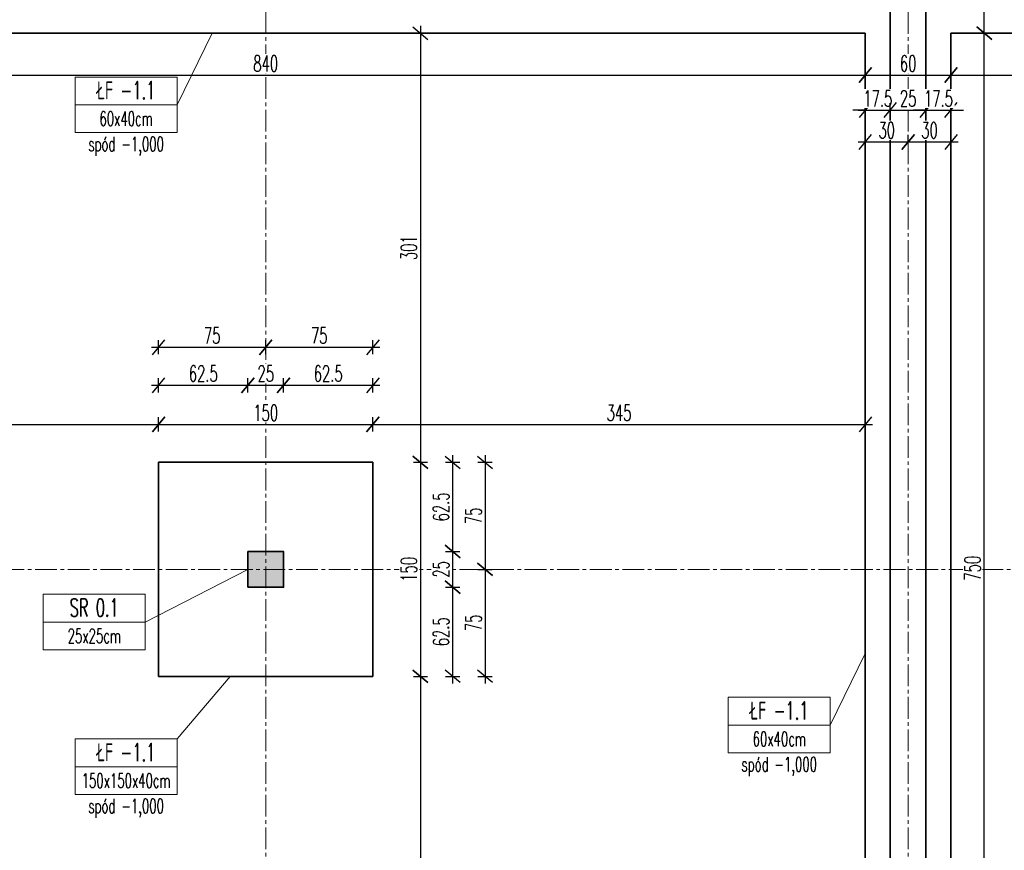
# Model space of a CAD drawing. Header units: centimetres. Extents: x 125945 to 146944, y 20629 to 31773.
# Tile 56 of 80: x 140735 to 141424, y 26825 to 27407. Entities that reach past the tile are written whole.
import ezdxf

# ---------------------------------------------------------------- set-up
doc = ezdxf.new("R2010")
doc.units = ezdxf.units.CM
doc.linetypes.add('CENTER2', pattern=[28.575, 19.05, -3.175, 3.175, -3.175])
for name, color, linetype, lineweight in [('e-cad_osie', 172, 'CENTER2', 9), ('e-cad_wymiary', 66, 'Continuous', 15), ('e-cad_wypelnienia', 254, 'Continuous', 9), ('K- OPISY', 40, 'Continuous', 15), ('K-FUNDAMENTY', 44, 'Continuous', 35), ('K-ŚCIANY KONSTRUKCYJNE', 16, 'Continuous', 35), ('K-ŻELBET', 204, 'Continuous', 35)]:
    doc.layers.add(name, color=color, linetype=linetype, lineweight=lineweight)
doc.styles.add('e-cad_1', font='simplex.shx', dxfattribs={"width": 0.6})
doc.styles.add('simpl', font='simplex.shx', dxfattribs={"width": 0.6})
doc.dimstyles.new('e-cad_1_50_[cm]', dxfattribs={"dimscale": 5, "dimtxt": 2.25, "dimasz": 1.75, "dimexe": 1, "dimexo": 0, "dimgap": 0.5, "dimtad": 1, "dimdec": 1, "dimrnd": 0.5, "dimdsep": 46, "dimtxsty": 'simpl', "dimblk": 'OBLIQUE', "dimcen": 0, "dimdle": 1, "dimclrd": 256, "dimclre": 256, "dimclrt": 256, "dimadec": 0, "dimazin": 0, "dimtfac": 1, "dimtdec": 1, "dimtix": 1, "dimtmove": 2, "dimatfit": 3, "dimldrblk": 'OBLIQUE', "dimfxl": 1, "dimfxlon": 1, "dimtfill": 1, "dimarcsym": 0})

# ---------------------------------------------------------------- blocks, each defined once
blk = doc.blocks.new('_Oblique')
at = {"color": 0, "linetype": 'ByBlock', "lineweight": -2}
blk.add_line((0.5, 0.6), (-0.5, -0.6), dxfattribs=at)
blk = doc.blocks.new('*D3539')
at = {"layer": 'Defpoints', "color": 0}
for p in [(141326.9, 27397.41), (141326.9, 27367.94), (140486.9, 27357.41)]:
    blk.add_point(p, dxfattribs=at)
at = {"layer": 'e-cad_wymiary', "lineweight": -2, "ltscale": 2}
for p, q in [((140481.9, 27367.94), (141331.9, 27367.94)), ((140486.9, 27362.94), (140486.9, 27372.94)), ((141326.9, 27372.94), (141326.9, 27362.94))]:
    blk.add_line(p, q, dxfattribs=at)
at = {"layer": 'e-cad_wymiary', "lineweight": -2, "xscale": 8.75, "yscale": 8.75, "zscale": 8.75, "rotation": 180}
blk.add_blockref('_Oblique', (140486.9, 27367.94), dxfattribs=at)
at = {"layer": 'e-cad_wymiary', "lineweight": -2, "xscale": 8.75, "yscale": 8.75, "zscale": 8.75}
blk.add_blockref('_Oblique', (141326.9, 27367.94), dxfattribs=at)
at = {"layer": 'e-cad_wymiary', "ltscale": 2, "insert": (140906.9, 27376.06), "char_height": 11.25, "attachment_point": 5, "style": 'simpl', "bg_fill": 3, "box_fill_scale": 1.1, "bg_fill_color": 256, "bg_fill_true_color": 13158600, "bg_fill_transparency": 0}
blk.add_mtext('840', dxfattribs=at)
blk = doc.blocks.new('*D3540')
at = {"layer": 'Defpoints', "color": 0}
for p in [(141326.9, 27397.41), (141386.9, 27397.41), (141386.9, 27367.94)]:
    blk.add_point(p, dxfattribs=at)
at = {"layer": 'e-cad_wymiary', "lineweight": -2, "ltscale": 2}
for p, q in [((141321.9, 27367.94), (141391.9, 27367.94)), ((141326.9, 27372.94), (141326.9, 27362.94)), ((141386.9, 27372.94), (141386.9, 27362.94))]:
    blk.add_line(p, q, dxfattribs=at)
at = {"layer": 'e-cad_wymiary', "lineweight": -2, "xscale": 8.75, "yscale": 8.75, "zscale": 8.75, "rotation": 180}
blk.add_blockref('_Oblique', (141326.9, 27367.94), dxfattribs=at)
at = {"layer": 'e-cad_wymiary', "lineweight": -2, "xscale": 8.75, "yscale": 8.75, "zscale": 8.75}
blk.add_blockref('_Oblique', (141386.9, 27367.94), dxfattribs=at)
at = {"layer": 'e-cad_wymiary', "ltscale": 2, "insert": (141356.9, 27376.06), "char_height": 11.25, "attachment_point": 5, "style": 'simpl', "bg_fill": 3, "box_fill_scale": 1.1, "bg_fill_color": 256, "bg_fill_true_color": 13158600, "bg_fill_transparency": 0}
blk.add_mtext('60', dxfattribs=at)
blk = doc.blocks.new('*D3541')
at = {"layer": 'Defpoints', "color": 0}
for p in [(141386.9, 27397.41), (141776.9, 27397.41), (141776.9, 27367.94)]:
    blk.add_point(p, dxfattribs=at)
at = {"layer": 'e-cad_wymiary', "lineweight": -2, "ltscale": 2}
for p, q in [((141381.9, 27367.94), (141781.9, 27367.94)), ((141386.9, 27372.94), (141386.9, 27362.94)), ((141776.9, 27372.94), (141776.9, 27362.94))]:
    blk.add_line(p, q, dxfattribs=at)
at = {"layer": 'e-cad_wymiary', "lineweight": -2, "xscale": 8.75, "yscale": 8.75, "zscale": 8.75, "rotation": 180}
blk.add_blockref('_Oblique', (141386.9, 27367.94), dxfattribs=at)
at = {"layer": 'e-cad_wymiary', "lineweight": -2, "xscale": 8.75, "yscale": 8.75, "zscale": 8.75}
blk.add_blockref('_Oblique', (141776.9, 27367.94), dxfattribs=at)
at = {"layer": 'e-cad_wymiary', "ltscale": 2, "insert": (141581.9, 27376.06), "char_height": 11.25, "attachment_point": 5, "style": 'simpl', "bg_fill": 3, "box_fill_scale": 1.1, "bg_fill_color": 256, "bg_fill_true_color": 13158600, "bg_fill_transparency": 0}
blk.add_mtext('390', dxfattribs=at)
blk = doc.blocks.new('*D3573')
at = {"layer": 'Defpoints', "color": 0}
for p in [(140831.9, 27123.19), (140831.9, 27096.6), (140486.9, 27066.35)]:
    blk.add_point(p, dxfattribs=at)
at = {"layer": 'e-cad_wymiary', "lineweight": -2, "ltscale": 2}
for p, q in [((140486.9, 27118.19), (140486.9, 27128.19)), ((140831.9, 27118.19), (140831.9, 27128.19)), ((140481.9, 27123.19), (140836.9, 27123.19))]:
    blk.add_line(p, q, dxfattribs=at)
at = {"layer": 'e-cad_wymiary', "lineweight": -2, "xscale": 8.75, "yscale": 8.75, "zscale": 8.75, "rotation": 180}
blk.add_blockref('_Oblique', (140486.9, 27123.19), dxfattribs=at)
at = {"layer": 'e-cad_wymiary', "lineweight": -2, "xscale": 8.75, "yscale": 8.75, "zscale": 8.75}
blk.add_blockref('_Oblique', (140831.9, 27123.19), dxfattribs=at)
at = {"layer": 'e-cad_wymiary', "ltscale": 2, "insert": (140659.4, 27131.32), "char_height": 11.25, "attachment_point": 5, "style": 'simpl', "bg_fill": 3, "box_fill_scale": 1.1, "bg_fill_color": 256, "bg_fill_true_color": 13158600, "bg_fill_transparency": 0}
blk.add_mtext('345', dxfattribs=at)
blk = doc.blocks.new('*D3574')
at = {"layer": 'Defpoints', "color": 0}
for p in [(140981.9, 27123.19), (140831.9, 27096.6), (140981.9, 27096.6)]:
    blk.add_point(p, dxfattribs=at)
at = {"layer": 'e-cad_wymiary', "lineweight": -2, "ltscale": 2}
for p, q in [((140831.9, 27118.19), (140831.9, 27128.19)), ((140981.9, 27118.19), (140981.9, 27128.19)), ((140826.9, 27123.19), (140986.9, 27123.19))]:
    blk.add_line(p, q, dxfattribs=at)
at = {"layer": 'e-cad_wymiary', "lineweight": -2, "xscale": 8.75, "yscale": 8.75, "zscale": 8.75, "rotation": 180}
blk.add_blockref('_Oblique', (140831.9, 27123.19), dxfattribs=at)
at = {"layer": 'e-cad_wymiary', "lineweight": -2, "xscale": 8.75, "yscale": 8.75, "zscale": 8.75}
blk.add_blockref('_Oblique', (140981.9, 27123.19), dxfattribs=at)
at = {"layer": 'e-cad_wymiary', "ltscale": 2, "insert": (140906.9, 27131.32), "char_height": 11.25, "attachment_point": 5, "style": 'simpl', "bg_fill": 3, "box_fill_scale": 1.1, "bg_fill_color": 256, "bg_fill_true_color": 13158600, "bg_fill_transparency": 0}
blk.add_mtext('150', dxfattribs=at)
blk = doc.blocks.new('*D3575')
at = {"layer": 'Defpoints', "color": 0}
for p in [(141326.9, 27123.19), (140981.9, 27096.6), (141326.9, 27096.6)]:
    blk.add_point(p, dxfattribs=at)
at = {"layer": 'e-cad_wymiary', "lineweight": -2, "ltscale": 2}
for p, q in [((140981.9, 27118.19), (140981.9, 27128.19)), ((141326.9, 27118.19), (141326.9, 27128.19)), ((140976.9, 27123.19), (141331.9, 27123.19))]:
    blk.add_line(p, q, dxfattribs=at)
at = {"layer": 'e-cad_wymiary', "lineweight": -2, "xscale": 8.75, "yscale": 8.75, "zscale": 8.75, "rotation": 180}
blk.add_blockref('_Oblique', (140981.9, 27123.19), dxfattribs=at)
at = {"layer": 'e-cad_wymiary', "lineweight": -2, "xscale": 8.75, "yscale": 8.75, "zscale": 8.75}
blk.add_blockref('_Oblique', (141326.9, 27123.19), dxfattribs=at)
at = {"layer": 'e-cad_wymiary', "ltscale": 2, "insert": (141154.4, 27131.32), "char_height": 11.25, "attachment_point": 5, "style": 'simpl', "bg_fill": 3, "box_fill_scale": 1.1, "bg_fill_color": 256, "bg_fill_true_color": 13158600, "bg_fill_transparency": 0}
blk.add_mtext('345', dxfattribs=at)
blk = doc.blocks.new('*D3576')
at = {"layer": 'Defpoints', "color": 0}
for p in [(140959.65, 27397.41), (140959.65, 27096.6), (141015.31, 27096.6)]:
    blk.add_point(p, dxfattribs=at)
at = {"layer": 'e-cad_wymiary', "lineweight": -2, "ltscale": 2}
for p, q in [((141015.31, 27402.41), (141015.31, 27091.6)), ((141010.31, 27397.41), (141020.31, 27397.41)), ((141010.31, 27096.6), (141020.31, 27096.6))]:
    blk.add_line(p, q, dxfattribs=at)
at = {"layer": 'e-cad_wymiary', "lineweight": -2, "xscale": 8.75, "yscale": 8.75, "zscale": 8.75}
for p, rotation in [((141015.31, 27397.41), 90), ((141015.31, 27096.6), 270)]:
    blk.add_blockref('_Oblique', p, dxfattribs=dict(at, rotation=rotation))
at = {"layer": 'e-cad_wymiary', "ltscale": 2, "insert": (141007.18, 27247.01), "char_height": 11.25, "attachment_point": 5, "rotation": 90, "style": 'simpl', "bg_fill": 3, "box_fill_scale": 1.1, "bg_fill_color": 256, "bg_fill_true_color": 13158600, "bg_fill_transparency": 0}
blk.add_mtext('301', dxfattribs=at)
blk = doc.blocks.new('*D3577')
at = {"layer": 'Defpoints', "color": 0}
for p in [(140959.65, 27096.6), (140981.9, 26946.6), (141015.31, 26946.6)]:
    blk.add_point(p, dxfattribs=at)
at = {"layer": 'e-cad_wymiary', "lineweight": -2, "ltscale": 2}
for p, q in [((141015.31, 27101.6), (141015.31, 26941.6)), ((141010.31, 27096.6), (141020.31, 27096.6)), ((141010.31, 26946.6), (141020.31, 26946.6))]:
    blk.add_line(p, q, dxfattribs=at)
at = {"layer": 'e-cad_wymiary', "lineweight": -2, "xscale": 8.75, "yscale": 8.75, "zscale": 8.75}
for p, rotation in [((141015.31, 27096.6), 90), ((141015.31, 26946.6), 270)]:
    blk.add_blockref('_Oblique', p, dxfattribs=dict(at, rotation=rotation))
at = {"layer": 'e-cad_wymiary', "ltscale": 2, "insert": (141007.18, 27021.6), "char_height": 11.25, "attachment_point": 5, "rotation": 90, "style": 'simpl', "bg_fill": 3, "box_fill_scale": 1.1, "bg_fill_color": 256, "bg_fill_true_color": 13158600, "bg_fill_transparency": 0}
blk.add_mtext('150', dxfattribs=at)
blk = doc.blocks.new('*D3578')
at = {"layer": 'Defpoints', "color": 0}
for p in [(140981.9, 26946.6), (141005.83, 26647.41), (141015.31, 26647.41)]:
    blk.add_point(p, dxfattribs=at)
at = {"layer": 'e-cad_wymiary', "lineweight": -2, "ltscale": 2}
for p, q in [((141015.31, 26951.6), (141015.31, 26642.41)), ((141010.31, 26946.6), (141020.31, 26946.6)), ((141010.31, 26647.41), (141020.31, 26647.41))]:
    blk.add_line(p, q, dxfattribs=at)
at = {"layer": 'e-cad_wymiary', "lineweight": -2, "xscale": 8.75, "yscale": 8.75, "zscale": 8.75}
for p, rotation in [((141015.31, 26946.6), 90), ((141015.31, 26647.41), 270)]:
    blk.add_blockref('_Oblique', p, dxfattribs=dict(at, rotation=rotation))
at = {"layer": 'e-cad_wymiary', "ltscale": 2, "insert": (141007.18, 26797.01), "char_height": 11.25, "attachment_point": 5, "rotation": 90, "style": 'simpl', "bg_fill": 3, "box_fill_scale": 1.1, "bg_fill_color": 256, "bg_fill_true_color": 13158600, "bg_fill_transparency": 0}
blk.add_mtext('299', dxfattribs=at)
blk = doc.blocks.new('*D3579')
at = {"layer": 'Defpoints', "color": 0}
for p in [(140894.4, 27150.65), (140831.9, 27096.6), (140894.4, 27034.1)]:
    blk.add_point(p, dxfattribs=at)
at = {"layer": 'e-cad_wymiary', "lineweight": -2, "ltscale": 2}
for p, q in [((140831.9, 27145.65), (140831.9, 27155.65)), ((140894.4, 27145.65), (140894.4, 27155.65)), ((140826.9, 27150.65), (140899.4, 27150.65))]:
    blk.add_line(p, q, dxfattribs=at)
at = {"layer": 'e-cad_wymiary', "lineweight": -2, "xscale": 8.75, "yscale": 8.75, "zscale": 8.75, "rotation": 180}
blk.add_blockref('_Oblique', (140831.9, 27150.65), dxfattribs=at)
at = {"layer": 'e-cad_wymiary', "lineweight": -2, "xscale": 8.75, "yscale": 8.75, "zscale": 8.75}
blk.add_blockref('_Oblique', (140894.4, 27150.65), dxfattribs=at)
at = {"layer": 'e-cad_wymiary', "ltscale": 2, "insert": (140863.15, 27158.78), "char_height": 11.25, "attachment_point": 5, "style": 'simpl', "bg_fill": 3, "box_fill_scale": 1.1, "bg_fill_color": 256, "bg_fill_true_color": 13158600, "bg_fill_transparency": 0}
blk.add_mtext('62.5', dxfattribs=at)
blk = doc.blocks.new('*D3580')
at = {"layer": 'Defpoints', "color": 0}
for p in [(140919.4, 27150.65), (140894.4, 27034.1), (140919.4, 27034.1)]:
    blk.add_point(p, dxfattribs=at)
at = {"layer": 'e-cad_wymiary', "lineweight": -2, "ltscale": 2}
for p, q in [((140894.4, 27145.65), (140894.4, 27155.65)), ((140919.4, 27145.65), (140919.4, 27155.65)), ((140889.4, 27150.65), (140924.4, 27150.65))]:
    blk.add_line(p, q, dxfattribs=at)
at = {"layer": 'e-cad_wymiary', "lineweight": -2, "xscale": 8.75, "yscale": 8.75, "zscale": 8.75, "rotation": 180}
blk.add_blockref('_Oblique', (140894.4, 27150.65), dxfattribs=at)
at = {"layer": 'e-cad_wymiary', "lineweight": -2, "xscale": 8.75, "yscale": 8.75, "zscale": 8.75}
blk.add_blockref('_Oblique', (140919.4, 27150.65), dxfattribs=at)
at = {"layer": 'e-cad_wymiary', "ltscale": 2, "insert": (140906.9, 27158.78), "char_height": 11.25, "attachment_point": 5, "style": 'simpl', "bg_fill": 3, "box_fill_scale": 1.1, "bg_fill_color": 256, "bg_fill_true_color": 13158600, "bg_fill_transparency": 0}
blk.add_mtext('25', dxfattribs=at)
blk = doc.blocks.new('*D3581')
at = {"layer": 'Defpoints', "color": 0}
for p in [(140981.9, 27150.65), (140981.9, 27064.06), (140919.4, 27034.1)]:
    blk.add_point(p, dxfattribs=at)
at = {"layer": 'e-cad_wymiary', "lineweight": -2, "ltscale": 2}
for p, q in [((140919.4, 27145.65), (140919.4, 27155.65)), ((140981.9, 27145.65), (140981.9, 27155.65)), ((140914.4, 27150.65), (140986.9, 27150.65))]:
    blk.add_line(p, q, dxfattribs=at)
at = {"layer": 'e-cad_wymiary', "lineweight": -2, "xscale": 8.75, "yscale": 8.75, "zscale": 8.75, "rotation": 180}
blk.add_blockref('_Oblique', (140919.4, 27150.65), dxfattribs=at)
at = {"layer": 'e-cad_wymiary', "lineweight": -2, "xscale": 8.75, "yscale": 8.75, "zscale": 8.75}
blk.add_blockref('_Oblique', (140981.9, 27150.65), dxfattribs=at)
at = {"layer": 'e-cad_wymiary', "ltscale": 2, "insert": (140950.65, 27158.78), "char_height": 11.25, "attachment_point": 5, "style": 'simpl', "bg_fill": 3, "box_fill_scale": 1.1, "bg_fill_color": 256, "bg_fill_true_color": 13158600, "bg_fill_transparency": 0}
blk.add_mtext('62.5', dxfattribs=at)
blk = doc.blocks.new('*D3582')
at = {"layer": 'Defpoints', "color": 0}
for p in [(140906.9, 27177.3), (140831.9, 27096.6), (140906.9, 27096.6)]:
    blk.add_point(p, dxfattribs=at)
at = {"layer": 'e-cad_wymiary', "lineweight": -2, "ltscale": 2}
for p, q in [((140831.9, 27172.3), (140831.9, 27182.3)), ((140906.9, 27172.3), (140906.9, 27182.3)), ((140826.9, 27177.3), (140911.9, 27177.3))]:
    blk.add_line(p, q, dxfattribs=at)
at = {"layer": 'e-cad_wymiary', "lineweight": -2, "xscale": 8.75, "yscale": 8.75, "zscale": 8.75, "rotation": 180}
blk.add_blockref('_Oblique', (140831.9, 27177.3), dxfattribs=at)
at = {"layer": 'e-cad_wymiary', "lineweight": -2, "xscale": 8.75, "yscale": 8.75, "zscale": 8.75}
blk.add_blockref('_Oblique', (140906.9, 27177.3), dxfattribs=at)
at = {"layer": 'e-cad_wymiary', "ltscale": 2, "insert": (140869.4, 27185.42), "char_height": 11.25, "attachment_point": 5, "style": 'simpl', "bg_fill": 3, "box_fill_scale": 1.1, "bg_fill_color": 256, "bg_fill_true_color": 13158600, "bg_fill_transparency": 0}
blk.add_mtext('75', dxfattribs=at)
blk = doc.blocks.new('*D3583')
at = {"layer": 'Defpoints', "color": 0}
for p in [(140981.9, 27177.3), (140906.9, 27096.6), (140981.9, 27096.6)]:
    blk.add_point(p, dxfattribs=at)
at = {"layer": 'e-cad_wymiary', "lineweight": -2, "ltscale": 2}
for p, q in [((140906.9, 27172.3), (140906.9, 27182.3)), ((140981.9, 27172.3), (140981.9, 27182.3)), ((140901.9, 27177.3), (140986.9, 27177.3))]:
    blk.add_line(p, q, dxfattribs=at)
at = {"layer": 'e-cad_wymiary', "lineweight": -2, "xscale": 8.75, "yscale": 8.75, "zscale": 8.75, "rotation": 180}
blk.add_blockref('_Oblique', (140906.9, 27177.3), dxfattribs=at)
at = {"layer": 'e-cad_wymiary', "lineweight": -2, "xscale": 8.75, "yscale": 8.75, "zscale": 8.75}
blk.add_blockref('_Oblique', (140981.9, 27177.3), dxfattribs=at)
at = {"layer": 'e-cad_wymiary', "ltscale": 2, "insert": (140944.4, 27185.42), "char_height": 11.25, "attachment_point": 5, "style": 'simpl', "bg_fill": 3, "box_fill_scale": 1.1, "bg_fill_color": 256, "bg_fill_true_color": 13158600, "bg_fill_transparency": 0}
blk.add_mtext('75', dxfattribs=at)
blk = doc.blocks.new('*D3584')
at = {"layer": 'Defpoints', "color": 0}
for p in [(140921.73, 27096.6), (140919.4, 27034.1), (141037.84, 27034.1)]:
    blk.add_point(p, dxfattribs=at)
at = {"layer": 'e-cad_wymiary', "lineweight": -2, "ltscale": 2}
for p, q in [((141037.84, 27101.6), (141037.84, 27029.1)), ((141032.84, 27096.6), (141042.84, 27096.6)), ((141032.84, 27034.1), (141042.84, 27034.1))]:
    blk.add_line(p, q, dxfattribs=at)
at = {"layer": 'e-cad_wymiary', "lineweight": -2, "xscale": 8.75, "yscale": 8.75, "zscale": 8.75}
for p, rotation in [((141037.84, 27096.6), 90), ((141037.84, 27034.1), 270)]:
    blk.add_blockref('_Oblique', p, dxfattribs=dict(at, rotation=rotation))
at = {"layer": 'e-cad_wymiary', "ltscale": 2, "insert": (141029.72, 27065.35), "char_height": 11.25, "attachment_point": 5, "rotation": 90, "style": 'simpl', "bg_fill": 3, "box_fill_scale": 1.1, "bg_fill_color": 256, "bg_fill_true_color": 13158600, "bg_fill_transparency": 0}
blk.add_mtext('62.5', dxfattribs=at)
blk = doc.blocks.new('*D3585')
at = {"layer": 'Defpoints', "color": 0}
for p in [(140919.4, 27034.1), (140919.4, 27009.1), (141037.84, 27009.1)]:
    blk.add_point(p, dxfattribs=at)
at = {"layer": 'e-cad_wymiary', "lineweight": -2, "ltscale": 2}
for p, q in [((141037.84, 27039.1), (141037.84, 27004.1)), ((141032.84, 27034.1), (141042.84, 27034.1)), ((141032.84, 27009.1), (141042.84, 27009.1))]:
    blk.add_line(p, q, dxfattribs=at)
at = {"layer": 'e-cad_wymiary', "lineweight": -2, "xscale": 8.75, "yscale": 8.75, "zscale": 8.75}
for p, rotation in [((141037.84, 27034.1), 90), ((141037.84, 27009.1), 270)]:
    blk.add_blockref('_Oblique', p, dxfattribs=dict(at, rotation=rotation))
at = {"layer": 'e-cad_wymiary', "ltscale": 2, "insert": (141029.72, 27021.6), "char_height": 11.25, "attachment_point": 5, "rotation": 90, "style": 'simpl', "bg_fill": 3, "box_fill_scale": 1.1, "bg_fill_color": 256, "bg_fill_true_color": 13158600, "bg_fill_transparency": 0}
blk.add_mtext('25', dxfattribs=at)
blk = doc.blocks.new('*D3586')
at = {"layer": 'Defpoints', "color": 0}
for p in [(140919.4, 27009.1), (140939.31, 26946.6), (141037.84, 26946.6)]:
    blk.add_point(p, dxfattribs=at)
at = {"layer": 'e-cad_wymiary', "lineweight": -2, "ltscale": 2}
for p, q in [((141037.84, 27014.1), (141037.84, 26941.6)), ((141032.84, 27009.1), (141042.84, 27009.1)), ((141032.84, 26946.6), (141042.84, 26946.6))]:
    blk.add_line(p, q, dxfattribs=at)
at = {"layer": 'e-cad_wymiary', "lineweight": -2, "xscale": 8.75, "yscale": 8.75, "zscale": 8.75}
for p, rotation in [((141037.84, 27009.1), 90), ((141037.84, 26946.6), 270)]:
    blk.add_blockref('_Oblique', p, dxfattribs=dict(at, rotation=rotation))
at = {"layer": 'e-cad_wymiary', "ltscale": 2, "insert": (141029.72, 26977.85), "char_height": 11.25, "attachment_point": 5, "rotation": 90, "style": 'simpl', "bg_fill": 3, "box_fill_scale": 1.1, "bg_fill_color": 256, "bg_fill_true_color": 13158600, "bg_fill_transparency": 0}
blk.add_mtext('62.5', dxfattribs=at)
blk = doc.blocks.new('*D3587')
at = {"layer": 'Defpoints', "color": 0}
for p in [(140950.41, 27096.6), (140950.41, 27021.6), (141060.51, 27021.6)]:
    blk.add_point(p, dxfattribs=at)
at = {"layer": 'e-cad_wymiary', "lineweight": -2, "ltscale": 2}
for p, q in [((141060.51, 27101.6), (141060.51, 27016.6)), ((141055.51, 27096.6), (141065.51, 27096.6)), ((141055.51, 27021.6), (141065.51, 27021.6))]:
    blk.add_line(p, q, dxfattribs=at)
at = {"layer": 'e-cad_wymiary', "lineweight": -2, "xscale": 8.75, "yscale": 8.75, "zscale": 8.75}
for p, rotation in [((141060.51, 27096.6), 90), ((141060.51, 27021.6), 270)]:
    blk.add_blockref('_Oblique', p, dxfattribs=dict(at, rotation=rotation))
at = {"layer": 'e-cad_wymiary', "ltscale": 2, "insert": (141052.38, 27059.1), "char_height": 11.25, "attachment_point": 5, "rotation": 90, "style": 'simpl', "bg_fill": 3, "box_fill_scale": 1.1, "bg_fill_color": 256, "bg_fill_true_color": 13158600, "bg_fill_transparency": 0}
blk.add_mtext('75', dxfattribs=at)
blk = doc.blocks.new('*D3588')
at = {"layer": 'Defpoints', "color": 0}
for p in [(140950.41, 27021.6), (140976.78, 26946.6), (141060.51, 26946.6)]:
    blk.add_point(p, dxfattribs=at)
at = {"layer": 'e-cad_wymiary', "lineweight": -2, "ltscale": 2}
for p, q in [((141060.51, 27026.6), (141060.51, 26941.6)), ((141055.51, 27021.6), (141065.51, 27021.6)), ((141055.51, 26946.6), (141065.51, 26946.6))]:
    blk.add_line(p, q, dxfattribs=at)
at = {"layer": 'e-cad_wymiary', "lineweight": -2, "xscale": 8.75, "yscale": 8.75, "zscale": 8.75}
for p, rotation in [((141060.51, 27021.6), 90), ((141060.51, 26946.6), 270)]:
    blk.add_blockref('_Oblique', p, dxfattribs=dict(at, rotation=rotation))
at = {"layer": 'e-cad_wymiary', "ltscale": 2, "insert": (141052.38, 26984.1), "char_height": 11.25, "attachment_point": 5, "rotation": 90, "style": 'simpl', "bg_fill": 3, "box_fill_scale": 1.1, "bg_fill_color": 256, "bg_fill_true_color": 13158600, "bg_fill_transparency": 0}
blk.add_mtext('75', dxfattribs=at)
blk = doc.blocks.new('*D3594')
at = {"layer": 'Defpoints', "color": 0}
for p in [(141344.4, 27343.42), (141326.9, 27329.74), (141344.4, 27329.74)]:
    blk.add_point(p, dxfattribs=at)
at = {"layer": 'e-cad_wymiary', "lineweight": -2, "ltscale": 2}
for p, q in [((141326.9, 27338.42), (141326.9, 27348.42)), ((141344.4, 27338.42), (141344.4, 27348.42)), ((141326.9, 27343.42), (141318.15, 27343.42)), ((141321.9, 27343.42), (141349.4, 27343.42)), ((141344.4, 27343.42), (141353.15, 27343.42))]:
    blk.add_line(p, q, dxfattribs=at)
at = {"layer": 'e-cad_wymiary', "lineweight": -2, "xscale": 8.75, "yscale": 8.75, "zscale": 8.75}
blk.add_blockref('_Oblique', (141326.9, 27343.42), dxfattribs=at)
at = {"layer": 'e-cad_wymiary', "lineweight": -2, "xscale": 8.75, "yscale": 8.75, "zscale": 8.75, "rotation": 180}
blk.add_blockref('_Oblique', (141344.4, 27343.42), dxfattribs=at)
at = {"layer": 'e-cad_wymiary', "ltscale": 2, "insert": (141335.65, 27351.55), "char_height": 11.25, "attachment_point": 5, "style": 'simpl', "bg_fill": 3, "box_fill_scale": 1.1, "bg_fill_color": 256, "bg_fill_true_color": 13158600, "bg_fill_transparency": 0}
blk.add_mtext('17.5', dxfattribs=at)
blk = doc.blocks.new('*D3595')
at = {"layer": 'Defpoints', "color": 0}
for p in [(141369.4, 27343.42), (141344.4, 27329.74), (141369.4, 27330.99)]:
    blk.add_point(p, dxfattribs=at)
at = {"layer": 'e-cad_wymiary', "lineweight": -2, "ltscale": 2}
for p, q in [((141344.4, 27338.42), (141344.4, 27348.42)), ((141369.4, 27338.42), (141369.4, 27348.42)), ((141339.4, 27343.42), (141374.4, 27343.42))]:
    blk.add_line(p, q, dxfattribs=at)
at = {"layer": 'e-cad_wymiary', "lineweight": -2, "xscale": 8.75, "yscale": 8.75, "zscale": 8.75, "rotation": 180}
blk.add_blockref('_Oblique', (141344.4, 27343.42), dxfattribs=at)
at = {"layer": 'e-cad_wymiary', "lineweight": -2, "xscale": 8.75, "yscale": 8.75, "zscale": 8.75}
blk.add_blockref('_Oblique', (141369.4, 27343.42), dxfattribs=at)
at = {"layer": 'e-cad_wymiary', "ltscale": 2, "insert": (141356.9, 27351.55), "char_height": 11.25, "attachment_point": 5, "style": 'simpl', "bg_fill": 3, "box_fill_scale": 1.1, "bg_fill_color": 256, "bg_fill_true_color": 13158600, "bg_fill_transparency": 0}
blk.add_mtext('25', dxfattribs=at)
blk = doc.blocks.new('*D3596')
at = {"layer": 'Defpoints', "color": 0}
for p in [(141386.9, 27343.42), (141369.4, 27330.99), (141386.9, 27327.52)]:
    blk.add_point(p, dxfattribs=at)
at = {"layer": 'e-cad_wymiary', "lineweight": -2, "ltscale": 2}
for p, q in [((141369.4, 27338.42), (141369.4, 27348.42)), ((141386.9, 27338.42), (141386.9, 27348.42)), ((141369.4, 27343.42), (141360.65, 27343.42)), ((141364.4, 27343.42), (141391.9, 27343.42)), ((141386.9, 27343.42), (141395.65, 27343.42))]:
    blk.add_line(p, q, dxfattribs=at)
at = {"layer": 'e-cad_wymiary', "lineweight": -2, "xscale": 8.75, "yscale": 8.75, "zscale": 8.75}
blk.add_blockref('_Oblique', (141369.4, 27343.42), dxfattribs=at)
at = {"layer": 'e-cad_wymiary', "lineweight": -2, "xscale": 8.75, "yscale": 8.75, "zscale": 8.75, "rotation": 180}
blk.add_blockref('_Oblique', (141386.9, 27343.42), dxfattribs=at)
at = {"layer": 'e-cad_wymiary', "ltscale": 2, "insert": (141378.15, 27351.55), "char_height": 11.25, "attachment_point": 5, "style": 'simpl', "bg_fill": 3, "box_fill_scale": 1.1, "bg_fill_color": 256, "bg_fill_true_color": 13158600, "bg_fill_transparency": 0}
blk.add_mtext('17.5', dxfattribs=at)
blk = doc.blocks.new('*D3597')
at = {"layer": 'Defpoints', "color": 0}
for p in [(141326.9, 27319.71), (141356.9, 27321.16), (141356.9, 27319.71)]:
    blk.add_point(p, dxfattribs=at)
at = {"layer": 'e-cad_wymiary', "lineweight": -2, "ltscale": 2}
for p, q in [((141321.9, 27321.16), (141361.9, 27321.16)), ((141326.9, 27319.71), (141326.9, 27326.16)), ((141356.9, 27319.71), (141356.9, 27326.16))]:
    blk.add_line(p, q, dxfattribs=at)
at = {"layer": 'e-cad_wymiary', "lineweight": -2, "xscale": 8.75, "yscale": 8.75, "zscale": 8.75, "rotation": 180}
blk.add_blockref('_Oblique', (141326.9, 27321.16), dxfattribs=at)
at = {"layer": 'e-cad_wymiary', "lineweight": -2, "xscale": 8.75, "yscale": 8.75, "zscale": 8.75}
blk.add_blockref('_Oblique', (141356.9, 27321.16), dxfattribs=at)
at = {"layer": 'e-cad_wymiary', "ltscale": 2, "insert": (141341.9, 27329.28), "char_height": 11.25, "attachment_point": 5, "style": 'simpl', "bg_fill": 3, "box_fill_scale": 1.1, "bg_fill_color": 256, "bg_fill_true_color": 13158600, "bg_fill_transparency": 0}
blk.add_mtext('30', dxfattribs=at)
blk = doc.blocks.new('*D3598')
at = {"layer": 'Defpoints', "color": 0}
for p in [(141356.9, 27319.71), (141386.9, 27321.16), (141386.9, 27310.17)]:
    blk.add_point(p, dxfattribs=at)
at = {"layer": 'e-cad_wymiary', "lineweight": -2, "ltscale": 2}
for p, q in [((141351.9, 27321.16), (141391.9, 27321.16)), ((141356.9, 27319.71), (141356.9, 27326.16)), ((141386.9, 27316.16), (141386.9, 27326.16))]:
    blk.add_line(p, q, dxfattribs=at)
at = {"layer": 'e-cad_wymiary', "lineweight": -2, "xscale": 8.75, "yscale": 8.75, "zscale": 8.75, "rotation": 180}
blk.add_blockref('_Oblique', (141356.9, 27321.16), dxfattribs=at)
at = {"layer": 'e-cad_wymiary', "lineweight": -2, "xscale": 8.75, "yscale": 8.75, "zscale": 8.75}
blk.add_blockref('_Oblique', (141386.9, 27321.16), dxfattribs=at)
at = {"layer": 'e-cad_wymiary', "ltscale": 2, "insert": (141371.9, 27329.28), "char_height": 11.25, "attachment_point": 5, "style": 'simpl', "bg_fill": 3, "box_fill_scale": 1.1, "bg_fill_color": 256, "bg_fill_true_color": 13158600, "bg_fill_transparency": 0}
blk.add_mtext('30', dxfattribs=at)
blk = doc.blocks.new('*D3680')
at = {"layer": 'Defpoints', "color": 0}
for p in [(141386.9, 27397.41), (141410.17, 27397.41), (141410.17, 26647.41)]:
    blk.add_point(p, dxfattribs=at)
at = {"layer": 'e-cad_wymiary', "lineweight": -2, "ltscale": 2}
for p, q in [((141410.17, 26642.41), (141410.17, 27402.41)), ((141405.17, 27397.41), (141415.17, 27397.41)), ((141410.17, 26647.41), (141405.17, 26647.41))]:
    blk.add_line(p, q, dxfattribs=at)
at = {"layer": 'e-cad_wymiary', "lineweight": -2, "xscale": 8.75, "yscale": 8.75, "zscale": 8.75}
for p, rotation in [((141410.17, 27397.41), 90), ((141410.17, 26647.41), 270)]:
    blk.add_blockref('_Oblique', p, dxfattribs=dict(at, rotation=rotation))
at = {"layer": 'e-cad_wymiary', "ltscale": 2, "insert": (141402.04, 27022.41), "char_height": 11.25, "attachment_point": 5, "rotation": 90, "style": 'simpl', "bg_fill": 3, "box_fill_scale": 1.1, "bg_fill_color": 256, "bg_fill_true_color": 13158600, "bg_fill_transparency": 0}
blk.add_mtext('750', dxfattribs=at)
blk = doc.blocks.new('*D3681')
at = {"layer": 'Defpoints', "color": 0}
for p in [(141386.9, 27457.41), (141410.17, 27457.41), (141386.9, 27397.41)]:
    blk.add_point(p, dxfattribs=at)
at = {"layer": 'e-cad_wymiary', "lineweight": -2, "ltscale": 2}
for p, q in [((141410.17, 27392.41), (141410.17, 27462.41)), ((141405.17, 27457.41), (141415.17, 27457.41)), ((141405.17, 27397.41), (141415.17, 27397.41))]:
    blk.add_line(p, q, dxfattribs=at)
at = {"layer": 'e-cad_wymiary', "lineweight": -2, "xscale": 8.75, "yscale": 8.75, "zscale": 8.75}
for p, rotation in [((141410.17, 27457.41), 90), ((141410.17, 27397.41), 270)]:
    blk.add_blockref('_Oblique', p, dxfattribs=dict(at, rotation=rotation))
at = {"layer": 'e-cad_wymiary', "ltscale": 2, "insert": (141402.04, 27427.41), "char_height": 11.25, "attachment_point": 5, "rotation": 90, "style": 'simpl', "bg_fill": 3, "box_fill_scale": 1.1, "bg_fill_color": 256, "bg_fill_true_color": 13158600, "bg_fill_transparency": 0}
blk.add_mtext('60', dxfattribs=at)

msp = doc.modelspace()

# ---------------------------------------------------------------- hatches: boundary and pattern name
at = {"layer": 'e-cad_wypelnienia', "ltscale": 0.8}
h = msp.add_hatch(dxfattribs=at)
h.set_pattern_fill('ANSI33', color=256, scale=2)
h.set_pattern_definition([(45, (140894.402, 24339.952), (-8.980256, 8.980256), []), (45, (140903.383, 24339.952), (-8.980256, 8.980256), [6.35, -3.175])])
h.paths.add_polyline_path([(140906.9, 27021.6), (140906.9, 27034.1), (140919.4, 27034.1), (140919.4, 27021.6)])
h.paths.add_polyline_path([(140894.4, 27021.6), (140894.4, 27034.1), (140906.9, 27034.1), (140906.9, 27021.6)])
h.paths.add_polyline_path([(143714.4, 26604.92), (143726.9, 26604.92), (143726.9, 26617.41), (143714.4, 26617.41)])
h.paths.add_polyline_path([(143726.9, 26604.92), (143739.4, 26604.92), (143739.4, 26617.41), (143726.9, 26617.41)])
h.paths.add_polyline_path([(143726.9, 26617.41), (143739.4, 26617.41), (143739.4, 26629.92), (143726.9, 26629.92)])
h.paths.add_polyline_path([(143714.4, 26617.41), (143726.9, 26617.41), (143726.9, 26629.92), (143714.4, 26629.92)])
h.paths.add_polyline_path([(143714.4, 27414.92), (143726.9, 27414.92), (143726.9, 27427.41), (143714.4, 27427.41)])
h.paths.add_polyline_path([(143726.9, 27414.92), (143739.4, 27414.92), (143739.4, 27427.41), (143726.9, 27427.41)])
h.paths.add_polyline_path([(143726.9, 27427.41), (143739.4, 27427.41), (143739.4, 27439.92), (143726.9, 27439.92)])
h.paths.add_polyline_path([(143714.4, 27427.41), (143726.9, 27427.41), (143726.9, 27439.92), (143714.4, 27439.92)])
h.paths.add_polyline_path([(140894.4, 27009.1), (140894.4, 27021.6), (140906.9, 27021.6), (140906.9, 27009.1)])
h.paths.add_polyline_path([(140906.9, 27009.1), (140906.9, 27021.6), (140919.4, 27021.6), (140919.4, 27009.1)])

# ---------------------------------------------------------------- linework, layer by layer
at = {"layer": 'e-cad_osie', "ltscale": 0.8}
for p, q in [((140906.9, 27503.67), (140906.9, 26551.76)), ((141356.9, 27503.67), (141356.9, 26551.76)), ((140379.61, 27021.6), (143800.43, 27021.6))]:
    msp.add_line(p, q, dxfattribs=at)
at = {"layer": 'K- OPISY', "color": 32, "ltscale": 2}
for p, q in [((140844.81, 27347.17), (140869.37, 27397.41)), ((141302.34, 26912.48), (141326.9, 26962.72))]:
    msp.add_line(p, q, dxfattribs=at)
at = {"layer": 'K- OPISY', "color": 3, "ltscale": 2}
msp.add_line((140822.5, 26984.67), (140894.4, 27021.6), dxfattribs=at)
at = {"layer": 'K- OPISY', "color": 32}
for points in [[(140844.81, 27366.62), (140773.34, 27366.62), (140773.34, 27347.17), (140844.81, 27347.17)], [(140844.81, 27347.17), (140773.34, 27347.17), (140773.34, 27327.72), (140844.81, 27327.72)], [(141302.34, 26931.93), (141230.87, 26931.93), (141230.87, 26912.48), (141302.34, 26912.48)], [(141302.34, 26912.48), (141230.87, 26912.48), (141230.87, 26893.03), (141302.34, 26893.03)], [(140844.81, 26902.73), (140773.34, 26902.73), (140773.34, 26883.28), (140844.81, 26883.28)], [(140844.81, 26883.28), (140773.34, 26883.28), (140773.34, 26863.84), (140844.81, 26863.84)]]:
    msp.add_lwpolyline(points, close=True, dxfattribs=at)
at = {"layer": 'K- OPISY', "color": 3}
for points in [[(140822.5, 27004.12), (140751.04, 27004.12), (140751.04, 26984.67), (140822.5, 26984.67)], [(140822.5, 26984.67), (140751.04, 26984.67), (140751.04, 26965.22), (140822.5, 26965.22)]]:
    msp.add_lwpolyline(points, close=True, dxfattribs=at)
at = {"layer": 'K- OPISY', "color": 32}
msp.add_lwpolyline([(140844.81, 26902.73), (140881.9, 26946.6)], dxfattribs=at)
at = {"layer": 'K-FUNDAMENTY', "ltscale": 0.8}
for p, q in [((140486.9, 27397.41), (141326.9, 27397.41)), ((141326.9, 27397.41), (141326.9, 26647.41)), ((141386.9, 27397.41), (141386.9, 26647.41)), ((141386.9, 27397.41), (141776.9, 27397.41)), ((140831.9, 27096.6), (140981.9, 27096.6)), ((140831.9, 27096.6), (140831.9, 26946.6)), ((140981.9, 27096.6), (140981.9, 26946.6)), ((140831.9, 26946.6), (140981.9, 26946.6))]:
    msp.add_line(p, q, dxfattribs=at)
at = {"layer": 'K-ŚCIANY KONSTRUKCYJNE', "ltscale": 0.8}
for points in [[(140501.9, 27414.92), (140469.4, 27414.92), (140469.4, 26629.92), (141344.4, 26629.92), (141344.4, 27414.92), (140501.9, 27414.92), (140501.9, 27414.92)], [(141761.9, 27414.92), (141369.4, 27414.92), (141369.4, 26629.92), (141794.4, 26629.92), (141794.4, 27414.92), (141761.9, 27414.92), (141761.9, 27414.92)]]:
    msp.add_lwpolyline(points, close=True, dxfattribs=at)
at = {"layer": 'K-ŻELBET', "ltscale": 0.8}
msp.add_lwpolyline([(140894.4, 27009.1), (140919.4, 27009.1), (140919.4, 27034.1), (140894.4, 27034.1)], close=True, dxfattribs=at)

# ---------------------------------------------------------------- texts
at = {"layer": 'K- OPISY', "color": 32, "width": 71.4626, "attachment_point": 5, "style": 'e-cad_1'}
for s, insert, char_height in [('ŁF -1.1', (140809.08, 27357.29), 12.5), ('60x40cm', (140809.08, 27337.47), 10), ('spód -1,000', (140809.08, 27318.06), 10), ('ŁF -1.1', (141266.61, 26922.6), 12.5), ('60x40cm', (141266.61, 26902.78), 10), ('ŁF -1.1', (140809.08, 26893.4), 12.5), ('spód -1,000', (141266.61, 26883.37), 10), ('150x150x40cm', (140809.08, 26873.58), 10), ('spód -1,000', (140809.08, 26854.17), 10)]:
    msp.add_mtext(s, dxfattribs=dict(at, insert=insert, char_height=char_height))
at = {"layer": 'K- OPISY', "color": 3, "width": 71.4626, "attachment_point": 5, "style": 'e-cad_1'}
for s, insert, char_height in [('SR 0.1', (140786.77, 26994.79), 12.5), ('25x25cm', (140786.77, 26974.97), 10)]:
    msp.add_mtext(s, dxfattribs=dict(at, insert=insert, char_height=char_height))

# ---------------------------------------------------------------- next in the draw order: dimensions: what is measured, and where the dimension line sits
at = {"layer": 'e-cad_wymiary', "ltscale": 2}
for base, p1, p2, picture, middle in [((141326.9, 27367.94), (140486.9, 27357.41), (141326.9, 27397.41), '*D3539', (140906.9, 27376.06)), ((140831.9, 27123.19), (140486.9, 27066.35), (140831.9, 27096.6), '*D3573', (140659.4, 27131.32))]:
    dim = msp.add_linear_dim(base=base, p1=p1, p2=p2, dimstyle='e-cad_1_50_[cm]', dxfattribs=at)
    dim.commit()
    dim.dimension.update_dxf_attribs({"geometry": picture, "text_midpoint": middle})

# ---------------------------------------------------------------- next in the draw order: dimensions: what is measured, and where the dimension line sits
for base, p1, p2, picture, middle in [((141386.9, 27367.94), (141326.9, 27397.41), (141386.9, 27397.41), '*D3540', (141356.9, 27376.06)), ((141344.4, 27343.42), (141326.9, 27329.74), (141344.4, 27329.74), '*D3594', (141335.65, 27351.55)), ((140981.9, 27123.19), (140831.9, 27096.6), (140981.9, 27096.6), '*D3574', (140906.9, 27131.32))]:
    dim = msp.add_linear_dim(base=base, p1=p1, p2=p2, dimstyle='e-cad_1_50_[cm]', dxfattribs=at)
    dim.commit()
    dim.dimension.update_dxf_attribs({"geometry": picture, "text_midpoint": middle})

# ---------------------------------------------------------------- next in the draw order: dimensions: what is measured, and where the dimension line sits
for base, p1, p2, picture, middle in [((141776.9, 27367.94), (141386.9, 27397.41), (141776.9, 27397.41), '*D3541', (141581.9, 27376.06)), ((141369.4, 27343.42), (141344.4, 27329.74), (141369.4, 27330.99), '*D3595', (141356.9, 27351.55)), ((140894.4, 27150.65), (140831.9, 27096.6), (140894.4, 27034.1), '*D3579', (140863.15, 27158.78)), ((141326.9, 27123.19), (140981.9, 27096.6), (141326.9, 27096.6), '*D3575', (141154.4, 27131.32))]:
    dim = msp.add_linear_dim(base=base, p1=p1, p2=p2, dimstyle='e-cad_1_50_[cm]', dxfattribs=at)
    dim.commit()
    dim.dimension.update_dxf_attribs({"geometry": picture, "text_midpoint": middle})

# ---------------------------------------------------------------- next in the draw order: dimensions: what is measured, and where the dimension line sits
dim = msp.add_linear_dim(base=(141015.31, 27096.6), p1=(140959.65, 27397.41), p2=(140959.65, 27096.6), angle=90, dimstyle='e-cad_1_50_[cm]', dxfattribs=at)
dim.commit()
dim.dimension.update_dxf_attribs({"geometry": '*D3576', "text_midpoint": (141007.18, 27247.01)})
for base, p1, p2, picture, middle in [((141386.9, 27343.42), (141369.4, 27330.99), (141386.9, 27327.52), '*D3596', (141378.15, 27351.55)), ((140919.4, 27150.65), (140894.4, 27034.1), (140919.4, 27034.1), '*D3580', (140906.9, 27158.78))]:
    dim = msp.add_linear_dim(base=base, p1=p1, p2=p2, dimstyle='e-cad_1_50_[cm]', dxfattribs=at)
    dim.commit()
    dim.dimension.update_dxf_attribs({"geometry": picture, "text_midpoint": middle})

# ---------------------------------------------------------------- next in the draw order: dimensions: what is measured, and where the dimension line sits
dim = msp.add_linear_dim(base=(141356.9, 27321.16), p1=(141326.9, 27319.71), p2=(141356.9, 27319.71), dimstyle='e-cad_1_50_[cm]', dxfattribs=at)
dim.commit()
dim.dimension.update_dxf_attribs({"geometry": '*D3597', "text_midpoint": (141341.9, 27329.28)})
dim = msp.add_linear_dim(base=(141015.31, 26946.6), p1=(140959.65, 27096.6), p2=(140981.9, 26946.6), angle=90, dimstyle='e-cad_1_50_[cm]', dxfattribs=at)
dim.commit()
dim.dimension.update_dxf_attribs({"geometry": '*D3577', "text_midpoint": (141007.18, 27021.6)})

# ---------------------------------------------------------------- next in the draw order: dimensions: what is measured, and where the dimension line sits
for base, p1, p2, picture, middle in [((141386.9, 27321.16), (141356.9, 27319.71), (141386.9, 27310.17), '*D3598', (141371.9, 27329.28)), ((140981.9, 27150.65), (140919.4, 27034.1), (140981.9, 27064.06), '*D3581', (140950.65, 27158.78))]:
    dim = msp.add_linear_dim(base=base, p1=p1, p2=p2, dimstyle='e-cad_1_50_[cm]', dxfattribs=at)
    dim.commit()
    dim.dimension.update_dxf_attribs({"geometry": picture, "text_midpoint": middle})
dim = msp.add_linear_dim(base=(141015.31, 26647.41), p1=(140981.9, 26946.6), p2=(141005.83, 26647.41), angle=90, dimstyle='e-cad_1_50_[cm]', dxfattribs=at)
dim.commit()
dim.dimension.update_dxf_attribs({"geometry": '*D3578', "text_midpoint": (141007.18, 26797.01)})

# ---------------------------------------------------------------- next in the draw order: dimensions: what is measured, and where the dimension line sits
dim = msp.add_linear_dim(base=(141410.17, 27397.41), p1=(141410.17, 26647.41), p2=(141386.9, 27397.41), angle=90, dimstyle='e-cad_1_50_[cm]', dxfattribs=at)
dim.commit()
dim.dimension.update_dxf_attribs({"geometry": '*D3680', "text_midpoint": (141402.04, 27022.41)})
dim = msp.add_linear_dim(base=(140906.9, 27177.3), p1=(140831.9, 27096.6), p2=(140906.9, 27096.6), dimstyle='e-cad_1_50_[cm]', dxfattribs=at)
dim.commit()
dim.dimension.update_dxf_attribs({"geometry": '*D3582', "text_midpoint": (140869.4, 27185.42)})

# ---------------------------------------------------------------- next in the draw order: dimensions: what is measured, and where the dimension line sits
dim = msp.add_linear_dim(base=(141410.17, 27457.41), p1=(141386.9, 27397.41), p2=(141386.9, 27457.41), angle=90, dimstyle='e-cad_1_50_[cm]', dxfattribs=at)
dim.commit()
dim.dimension.update_dxf_attribs({"geometry": '*D3681', "text_midpoint": (141402.04, 27427.41)})
dim = msp.add_linear_dim(base=(140981.9, 27177.3), p1=(140906.9, 27096.6), p2=(140981.9, 27096.6), dimstyle='e-cad_1_50_[cm]', dxfattribs=at)
dim.commit()
dim.dimension.update_dxf_attribs({"geometry": '*D3583', "text_midpoint": (140944.4, 27185.42)})

# ---------------------------------------------------------------- next in the draw order: dimensions: what is measured, and where the dimension line sits
dim = msp.add_linear_dim(base=(141037.84, 27034.1), p1=(140921.73, 27096.6), p2=(140919.4, 27034.1), angle=90, dimstyle='e-cad_1_50_[cm]', dxfattribs=at)
dim.commit()
dim.dimension.update_dxf_attribs({"geometry": '*D3584', "text_midpoint": (141029.72, 27065.35)})

# ---------------------------------------------------------------- next in the draw order: dimensions: what is measured, and where the dimension line sits
dim = msp.add_linear_dim(base=(141037.84, 27009.1), p1=(140919.4, 27034.1), p2=(140919.4, 27009.1), angle=90, dimstyle='e-cad_1_50_[cm]', dxfattribs=at)
dim.commit()
dim.dimension.update_dxf_attribs({"geometry": '*D3585', "text_midpoint": (141029.72, 27021.6)})

# ---------------------------------------------------------------- next in the draw order: dimensions: what is measured, and where the dimension line sits
dim = msp.add_linear_dim(base=(141037.84, 26946.6), p1=(140919.4, 27009.1), p2=(140939.31, 26946.6), angle=90, dimstyle='e-cad_1_50_[cm]', dxfattribs=at)
dim.commit()
dim.dimension.update_dxf_attribs({"geometry": '*D3586', "text_midpoint": (141029.72, 26977.85)})

# ---------------------------------------------------------------- next in the draw order: dimensions: what is measured, and where the dimension line sits
dim = msp.add_linear_dim(base=(141060.51, 27021.6), p1=(140950.41, 27096.6), p2=(140950.41, 27021.6), angle=90, dimstyle='e-cad_1_50_[cm]', dxfattribs=at)
dim.commit()
dim.dimension.update_dxf_attribs({"geometry": '*D3587', "text_midpoint": (141052.38, 27059.1)})

# ---------------------------------------------------------------- next in the draw order: dimensions: what is measured, and where the dimension line sits
dim = msp.add_linear_dim(base=(141060.51, 26946.6), p1=(140950.41, 27021.6), p2=(140976.78, 26946.6), angle=90, dimstyle='e-cad_1_50_[cm]', dxfattribs=at)
dim.commit()
dim.dimension.update_dxf_attribs({"geometry": '*D3588', "text_midpoint": (141052.38, 26984.1)})

doc.saveas('drawing.dxf')
